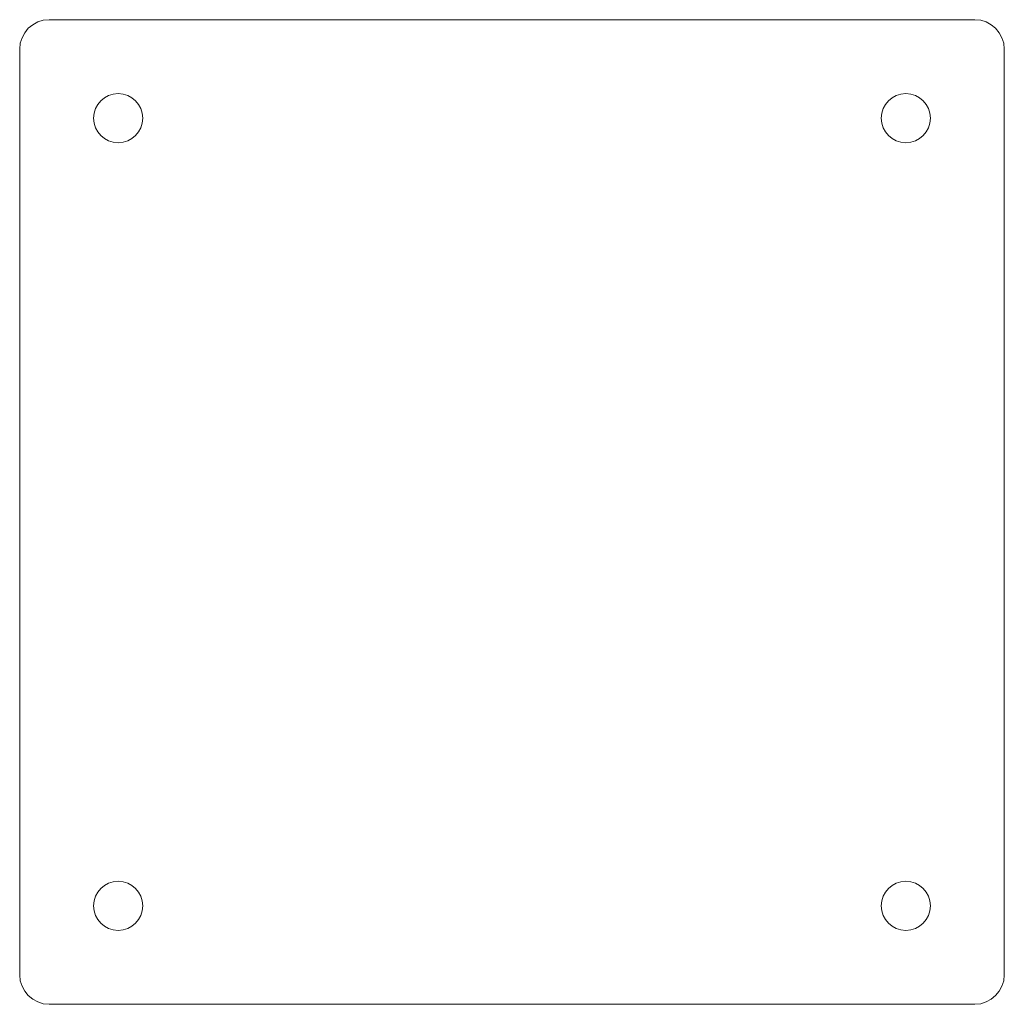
# Model space of a CAD drawing. Header units: millimetres. Extents: x 119 to 219, y 138 to 238.
import ezdxf

# ---------------------------------------------------------------- set-up
doc = ezdxf.new("R2010")
doc.units = ezdxf.units.MM

msp = doc.modelspace()

# ---------------------------------------------------------------- linework, layer by layer
at = {"color": 0, "linetype": 'Continuous', "lineweight": 0}
for p, q in [((216.34, 238.01), (122.34, 238.01)), ((119.34, 235.01), (119.34, 141.01)), ((219.34, 141.01), (219.34, 235.01)), ((122.34, 138.01), (216.34, 138.01))]:
    msp.add_line(p, q, dxfattribs=at)
for centre, radius, start, end in [((122.34, 235.01), 3, 90, 180), ((216.34, 235.01), 3, 0, 90), ((129.34, 228.01), 2.5, 0, 180), ((209.34, 228.01), 2.5, 0, 180), ((129.34, 228.01), 2.5, 180, 0), ((209.34, 228.01), 2.5, 180, 0), ((129.34, 148.01), 2.5, 0, 180), ((209.34, 148.01), 2.5, 0, 180), ((129.34, 148.01), 2.5, 180, 0), ((209.34, 148.01), 2.5, 180, 0), ((122.34, 141.01), 3, 180, 270), ((216.34, 141.01), 3, 270, 0)]:
    msp.add_arc(centre, radius, start, end, dxfattribs=at)

doc.saveas('drawing.dxf')
